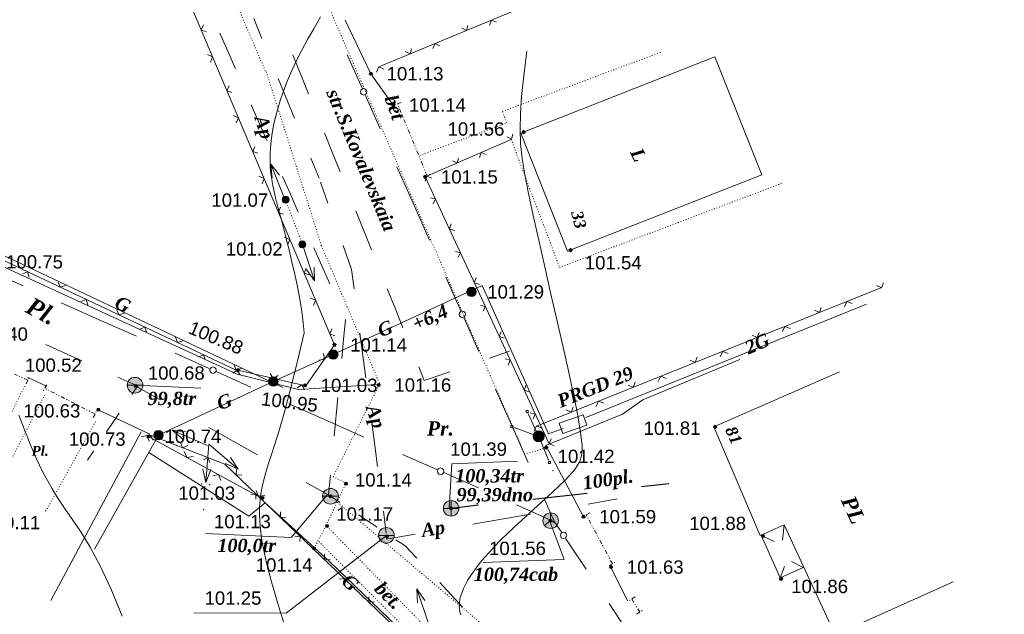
# Model space of a CAD drawing. Header units: millimetres. Extents: x 9396 to 25236, y 15106 to 31102.
# Tile 139 of 256: x 11692 to 11817, y 15815 to 15890. Entities that reach past the tile are written whole.
import ezdxf
from ezdxf.enums import TextEntityAlignment as Align

# ---------------------------------------------------------------- set-up
doc = ezdxf.new("R2010")
doc.units = ezdxf.units.MM
for name, pattern in [('DIVIDE', [1.25, 0.5, -0.25, 0, -0.25, 0, -0.25]), ('DOT', [0.25, 0, -0.25]), ('HIDDEN', [0.375, 0.25, -0.125])]:
    doc.linetypes.add(name, pattern=pattern)
for name, color, linetype, lineweight, true_color in [('1001010', 7, 'Continuous', 9, 0x000000), ('10010110', 7, 'Continuous', 20, 0xa25100), ('1060000', 7, 'Continuous', 9, 0x000000), ('1070000', 7, 'DOT', 9, 0x000000), ('2030012', 7, 'Continuous', 9, 0x000000), ('2030023', 7, 'Continuous', 9, 0x000000), ('21100200', 7, 'HIDDEN', 0, 0x800080), ('3000105', 7, 'DIVIDE', 9, 0x000000), ('3000113', 7, 'Continuous', 9, 0x000000), ('3000260', 7, 'Continuous', 9, 0x000000), ('5010210', 7, 'Continuous', 20, 0x008000), ('5010320', 7, 'Continuous', 20, 0x800000), ('5010420', 7, 'Continuous', 9, 0x000000), ('5010430', 7, 'Continuous', 9, 0x000000), ('6011210', 1, 'Continuous', 9, 0xff0000), ('8010110', 7, 'Continuous', 20, 0x0080ff), ('8010120', 7, 'Continuous', 20, 0x0080ff), ('8010200', 7, 'Continuous', 9, 0x000000), ('9010110', 7, 'Continuous', 9, 0x000000), ('9010120', 7, 'Continuous', 20, 0x000000), ('9010200', 7, 'Continuous', 9, 0x000000)]:
    doc.layers.add(name, color=color, linetype=linetype, lineweight=lineweight, true_color=true_color)
doc.styles.add('1', font='timesbi.ttf', dxfattribs={"height": 0.00127})
doc.styles.add('10', font='timesbi.ttf', dxfattribs={"height": 0.001481})
doc.styles.add('12', font='timesbi.ttf', dxfattribs={"height": 0.001693})
doc.styles.add('13', font='timesbi.ttf', dxfattribs={"height": 0.001693})
doc.styles.add('2', font='timesbi.ttf', dxfattribs={"height": 0.001693})
doc.styles.add('3', font='timesbi.ttf', dxfattribs={"height": 0.001693})
doc.styles.add('9', font='timesbi.ttf', dxfattribs={"height": 0.001693})
doc.styles.add('F2', font='arial.ttf', dxfattribs={"height": 0.001693})

# ---------------------------------------------------------------- blocks, each defined once
blk = doc.blocks.new('SYMBOL8010200')
at = {"true_color": 0x000000}
h = blk.add_hatch(color=18, dxfattribs=at)
edge = h.paths.add_edge_path()
edge.add_arc((0, 0), 0.3, 0, 360)
at = {"color": 18, "linetype": 'Continuous', "lineweight": 0, "true_color": 0x000000}
blk.add_circle((0, 0), 0.3, dxfattribs=at)
blk = doc.blocks.new('SYMBOL2030012')
at = {"true_color": 0xffffff}
h = blk.add_hatch(color=7, dxfattribs=at)
edge = h.paths.add_edge_path()
edge.add_arc((0, 0), 0.225, 0, 360)
at = {"true_color": 0x000000}
h = blk.add_hatch(color=18, dxfattribs=at)
edge = h.paths.add_edge_path()
edge.add_arc((0, 0), 0.05, 0, 360)
at = {"color": 18, "linetype": 'Continuous', "lineweight": 0, "true_color": 0x000000}
for radius in [0.225, 0.05]:
    blk.add_circle((0, 0), radius, dxfattribs=at)
blk = doc.blocks.new('SYMBOL9010200')
at = {"true_color": 0xffffff}
h = blk.add_hatch(color=7, dxfattribs=at)
edge = h.paths.add_edge_path()
edge.add_arc((0.01, 0), 0.495, 0, 360)
at = {"color": 18, "linetype": 'Continuous', "lineweight": 0, "true_color": 0x000000, "flags": 128}
for points in [[(0.0025, 0.0025), (-0.3845, -0.3005)], [(0.0025, 0.007), (-0.007, 0.495)], [(0.005, 0), (0.44, -0.238)]]:
    blk.add_lwpolyline(points, dxfattribs=at)
at = {"color": 18, "linetype": 'Continuous', "lineweight": 0, "true_color": 0x000000}
blk.add_circle((0.01, 0), 0.495, dxfattribs=at)
blk = doc.blocks.new('SYMBOL5010420')
at = {"true_color": 0xffffff}
h = blk.add_hatch(color=7, dxfattribs=at)
edge = h.paths.add_edge_path()
edge.add_arc((0, 0), 0.5, 0, 360)
at = {"color": 18, "linetype": 'Continuous', "lineweight": 9, "true_color": 0x000000, "flags": 128}
blk.add_lwpolyline([(-0.5, 0), (0.5, 0)], dxfattribs=at)
at = {"color": 18, "linetype": 'Continuous', "lineweight": 9, "true_color": 0x000000}
blk.add_circle((0, 0), 0.5, dxfattribs=at)
blk = doc.blocks.new('SYMBOL21100200')
at = {"true_color": 0x800080}
h = blk.add_hatch(color=216, dxfattribs=at)
edge = h.paths.add_edge_path()
edge.add_arc((0, 0), 0.1, 0, 360)
at = {"color": 216, "linetype": 'Continuous', "lineweight": 0, "true_color": 0x800080}
blk.add_circle((0, 0), 0.1, dxfattribs=at)
blk = doc.blocks.new('SYMBOL5010430')
at = {"true_color": 0xffffff}
h = blk.add_hatch(color=7, dxfattribs=at)
edge = h.paths.add_edge_path()
edge.add_arc((0, 0), 0.495, 0, 360)
at = {"color": 18, "linetype": 'Continuous', "lineweight": 0, "true_color": 0x000000, "flags": 128}
for points in [[(-0.495, 0), (0.495, 0)], [(0, -0.495), (0, 0.495)]]:
    blk.add_lwpolyline(points, dxfattribs=at)
at = {"color": 18, "linetype": 'Continuous', "lineweight": 0, "true_color": 0x000000}
blk.add_circle((0, 0), 0.495, dxfattribs=at)
blk = doc.blocks.new('SYMBOL2030023')
at = {"true_color": 0xffffff}
h = blk.add_hatch(color=7, dxfattribs=at)
edge = h.paths.add_edge_path()
edge.add_arc((0, 0), 0.35, 0, 360)
at = {"color": 18, "linetype": 'Continuous', "lineweight": 0, "true_color": 0x000000}
blk.add_circle((0, 0), 0.35, dxfattribs=at)

msp = doc.modelspace()

# ---------------------------------------------------------------- linework, layer by layer
at = {"layer": '1001010', "color": 253}
for p, q in [((11780.51, 15885.57, 7.81), (11786.45, 15870.55, 7.81)), ((11789.29, 15825.99, 25.26), (11789.08, 15824.02, 23.26)), ((11788.82, 15819.26, 23.27), (11786.38, 15824.66, 23.27)), ((11786.61, 15824.56, 23.47), (11788.05, 15823.89, 24.26)), ((11788.82, 15819.26, 23.27), (11789.33, 15820.67, 23.25)), ((11791.74, 15820.58, 23.27), (11790.23, 15821.32, 23.24)), ((11791.74, 15820.58, 23.27), (11788.82, 15819.26, 23.27))]:
    msp.add_line(p, q, dxfattribs=at)
for points in [[(11786.45, 15870.55, 7.81), (11761.75, 15860.8, 7.81), (11755.81, 15875.82, 7.81), (11780.51, 15885.57, 7.81)], [(11786.24, 15824.65, 25.26), (11780.36, 15838.47, 25.26), (11796.34, 15845.45, 25.26)], [(11760.69, 15838.93, 9.64), (11763.74, 15839.98, 12.38), (11764.19, 15838.67, 12.38)], [(11764.19, 15838.67, 12.38), (11761.14, 15837.62, 9.64), (11760.69, 15838.93, 9.64)], [(11810.81, 15818.75, 25.26), (11795.8, 15811.99, 25.26), (11789.29, 15825.99, 25.26), (11786.24, 15824.65, 25.26)]]:
    msp.add_polyline3d(points, dxfattribs=at)
at = {"layer": '10010110'}
for points in [[(11728.24, 15850.41, 11.06), (11728.13, 15851.71, 10.23), (11727.94, 15853.15, 9.76), (11727.69, 15854.69, 9.7), (11727.39, 15856.28, 10.14), (11727.05, 15857.89, 11.15), (11726.69, 15859.48, 12.79), (11726.33, 15860.99, 15.15), (11725.98, 15862.4, 18.28), (11725.66, 15863.66, 22.21), (11725.35, 15864.8, 26.72), (11725.08, 15865.82, 31.52), (11724.83, 15866.75, 36.36), (11724.61, 15867.61, 40.95), (11724.42, 15868.41, 45.01), (11724.25, 15869.19, 48.27), (11724.12, 15869.95, 50.46), (11724.01, 15870.71, 51.37), (11723.94, 15871.49, 51.12), (11723.91, 15872.29, 49.87), (11723.91, 15873.12, 47.8), (11723.95, 15873.98, 45.1), (11724.04, 15874.87, 41.94), (11724.18, 15875.82, 38.51), (11724.37, 15876.81, 34.97), (11724.61, 15877.87, 31.49), (11724.9, 15878.97, 28.13), (11725.26, 15880.13, 24.93), (11725.67, 15881.32, 21.93), (11726.14, 15882.55, 19.17), (11726.68, 15883.82, 16.69), (11727.28, 15885.1, 14.53), (11727.95, 15886.41, 12.73), (11728.69, 15887.74, 11.32), (11729.48, 15889.13, 10.26), (11730.31, 15890.62, 9.5)], [(11748.16, 15814.53, 86.15), (11748.06, 15814.91, 87.08), (11748, 15815.3, 88.91), (11747.98, 15815.7, 91.61), (11748, 15816.11, 95.17), (11748.07, 15816.53, 99.4), (11748.18, 15816.97, 104.11), (11748.33, 15817.42, 109.08), (11748.52, 15817.9, 114.12), (11748.76, 15818.38, 119.01), (11749.05, 15818.89, 123.55), (11749.38, 15819.43, 127.54), (11749.75, 15819.98, 130.83), (11750.18, 15820.57, 133.45), (11750.66, 15821.18, 135.51), (11751.2, 15821.83, 137.11), (11751.81, 15822.52, 138.34), (11752.48, 15823.24, 139.3), (11753.24, 15824.02, 140.09), (11754.07, 15824.83, 140.81), (11754.98, 15825.7, 141.54), (11755.95, 15826.6, 142.28), (11756.95, 15827.51, 143.01), (11757.95, 15828.42, 143.73), (11758.92, 15829.3, 144.42), (11759.83, 15830.14, 145.05), (11760.66, 15830.91, 145.63), (11761.38, 15831.61, 146.13), (11761.96, 15832.21, 146.54), (11762.42, 15832.73, 146.87), (11762.77, 15833.18, 147.14), (11763.03, 15833.57, 147.35), (11763.22, 15833.91, 147.52), (11763.35, 15834.23, 147.66), (11763.45, 15834.53, 147.79), (11763.52, 15834.82, 147.91), (11763.57, 15835.14, 148.03), (11763.61, 15835.52, 148.16), (11763.61, 15836.05, 148.31), (11763.55, 15836.77, 148.46), (11763.42, 15837.76, 148.63), (11763.21, 15839.08, 148.81), (11762.88, 15840.78, 149.01), (11762.44, 15842.94, 149.23), (11761.86, 15845.58, 149.46), (11761.18, 15848.61, 149.71), (11760.43, 15851.91, 149.97), (11759.64, 15855.36, 150.22), (11758.85, 15858.84, 150.46), (11758.09, 15862.21, 150.7), (11757.4, 15865.36, 150.91), (11756.8, 15868.17, 151.09), (11756.34, 15870.56, 151.24), (11756, 15872.63, 151.37), (11755.79, 15874.51, 151.49), (11755.71, 15876.36, 151.6), (11755.75, 15878.31, 151.71), (11755.91, 15880.52, 151.84), (11756.18, 15883.12, 151.99), (11756.58, 15886.26, 152.18)], [(11726.29, 15811.45, 26.43), (11725.02, 15815.56, 29.99), (11724.11, 15818.74, 33.78), (11723.48, 15821.14, 37.85), (11723.08, 15822.94, 42.24), (11722.84, 15824.31, 46.97), (11722.71, 15825.43, 52.08), (11722.62, 15826.44, 57.58), (11722.59, 15827.38, 63.26), (11722.59, 15828.27, 68.9), (11722.65, 15829.13, 74.27), (11722.75, 15829.98, 79.13), (11722.91, 15830.84, 83.24), (11723.11, 15831.73, 86.38), (11723.37, 15832.66, 88.31), (11723.69, 15833.67, 88.76), (11724.07, 15834.83, 87.28), (11724.53, 15836.25, 83.4), (11725.07, 15838.01, 76.63), (11725.7, 15840.22, 66.5), (11726.43, 15842.96, 52.51), (11727.28, 15846.32, 34.19), (11728.24, 15850.41, 11.06)], [(11705.09, 15814.38, 91.52), (11703.66, 15817.88, 79.37), (11702.3, 15820.76, 69.81), (11701.02, 15823.13, 62.48), (11699.83, 15825.09, 56.99), (11698.74, 15826.72, 52.96), (11697.78, 15828.13, 50.02), (11696.94, 15829.4, 47.83), (11696.22, 15830.56, 46.28), (11695.6, 15831.63, 45.29), (11695.06, 15832.63, 44.8), (11694.59, 15833.57, 44.74), (11694.17, 15834.48, 45.03), (11693.79, 15835.37, 45.63), (11693.42, 15836.25, 46.44), (11693.05, 15837.15, 47.42), (11692.69, 15838.07, 48.57), (11692.32, 15838.99, 49.89), (11691.95, 15839.93, 51.38)]]:
    msp.add_polyline3d(points, dxfattribs=at)
at = {"layer": '1060000', "color": 253}
msp.add_line((11706.74, 15843.76, 15.93), (11715.11, 15843.37, 13.57), dxfattribs=at)
for points in [[(11737.58, 15843.86, 8.04), (11727.53, 15843.21, 9.18), (11719.74, 15845.15, 9.18), (11689.35, 15859.12, 9.18), (11662.89, 15872.03, 9.18)], [(11746.69, 15828.13, 17.34), (11747.03, 15833.75, 203.13), (11755.38, 15834.09, 203.13)], [(11731.19, 15829.83, 22.57), (11726.59, 15824.38, 24.66), (11715.69, 15824.89, 24.66)], [(11759.41, 15826.69, 32.08), (11761.33, 15821.57, 83.51), (11751.04, 15821.19, 203.86)], [(11738.71, 15824.65, 23.75), (11725.97, 15814.77, 136), (11714.21, 15814.8, 203.44)]]:
    msp.add_polyline3d(points, dxfattribs=at)
at = {"layer": '1070000', "color": 253}
for p, q in [((11700.4, 15937.25, 36.28), (11723.28, 15883.82, 36.28)), ((11728.02, 15861.68, 158.8), (11725.9, 15867.37, 22.47)), ((11692.7, 15843.63, 56.77), (11685.6, 15829.3, 40.14)), ((11695.27, 15842.54, 40.14), (11687.87, 15828.28, 40.14)), ((11701.71, 15839.13, 73.16), (11695.27, 15827.54, 40.14)), ((11747.96, 15805.92, 80.66), (11729.99, 15823.99, 80.66))]:
    msp.add_line(p, q, dxfattribs=at)
for points in [[(11759.35, 15835.87, 40.88), (11756.31, 15834.99, 40.88), (11717.67, 15923.13, 40.88)], [(11742.96, 15873.01, 8.45), (11754.02, 15877.15, 8.13), (11753.48, 15878.6, 8.13), (11773.6, 15886.13, 8.13)], [(11723.43, 15883.67, 8.67), (11730.44, 15861.54, 25.66), (11737.94, 15843.73, 36.28)], [(11754.58, 15875.04, 8.45), (11760.74, 15858.75, 8.29), (11789.07, 15869.48, 8.29)], [(11729.51, 15823.01, 176.23), (11731.07, 15825.93, 40.88), (11733.59, 15831.33, 40.88), (11731.93, 15832.1, 40.88), (11737.86, 15843.95, 40.88)], [(11817.31, 15740.79, 196.59), (11773.86, 15786.29, 196.59), (11753.93, 15811.16, 196.59), (11751.03, 15813.21, 196.59), (11732.45, 15828.89, 196.59)], [(11731.18, 15825.77, 22.35), (11744.04, 15812.65, 138.97), (11748.3, 15808.22, 138.97), (11766.34, 15790.05, 138.97)]]:
    msp.add_polyline3d(points, dxfattribs=at)
at = {"layer": '3000105', "color": 253}
for p, q in [((11740.58, 15879.75, 8.45), (11739.56, 15879.33, 8.45)), ((11743.89, 15870.43, 8.45), (11740.12, 15879.56, 8.45)), ((11743.42, 15870.24, 8.45), (11744.44, 15870.66, 8.45)), ((11693.09, 15844.41, 23.6), (11691.41, 15845.18, 125.81)), ((11692.88, 15843.95, 74.71), (11693.34, 15844.95, 74.71)), ((11695.5, 15843.82, 125.47), (11695, 15842.84, 125.47)), ((11701.65, 15840.09, 49.71), (11695.27, 15843.37, 201.23)), ((11701.42, 15839.65, 125.47), (11701.92, 15840.62, 125.47)), ((11764.58, 15827.5, 22.83), (11763.61, 15826.98, 22.83)), ((11767.47, 15821.03, 25.26), (11764.14, 15827.26, 20.41)), ((11767.03, 15820.8, 22.83), (11768, 15821.32, 22.83)), ((11770.34, 15816.82, 24.51), (11769.41, 15816.24, 24.51)), ((11770.94, 15814.89, 24.51), (11769.92, 15816.56, 24.51)), ((11770.52, 15814.63, 24.51), (11771.46, 15815.2, 24.51))]:
    msp.add_line(p, q, dxfattribs=at)
at = {"layer": '3000113', "color": 253}
for p, q in [((11695.47, 15843.63, 34.6), (11693.09, 15844.73, 70.04)), ((11708.64, 15837.52, 96.29), (11702.07, 15840.64, 43.79)), ((11707.54, 15837.84, 43.79), (11696.05, 15816.36, 43.79)), ((11767.22, 15820.67, 28.61), (11769.4, 15816.3, 20.41))]:
    msp.add_line(p, q, dxfattribs=at)
for points in [[(11733.47, 15890.21, 8.45), (11736.74, 15883.4, 8.45), (11739.59, 15879.42, 8.45)], [(11783.67, 15847.03, 20.41), (11771.33, 15841.89, 20.41), (11768.73, 15840.07, 20.41), (11758.99, 15836.1, 20.41), (11763.79, 15827.03, 20.41)]]:
    msp.add_polyline3d(points, dxfattribs=at)
at = {"layer": '3000260', "color": 253}
for p, q in [((11737.73, 15884.26, 8.34), (11770.34, 15897.82, 8.57)), ((11719.61, 15845.66, 124.37), (11648.34, 15879.27, 108.54)), ((11757.81, 15838.56, 26.83), (11801.62, 15856.14, 23.69)), ((11722.46, 15829.61, 77.78), (11708.28, 15837.32, 77.78))]:
    msp.add_line(p, q, dxfattribs=at)
for points in [[(11706.79, 15908.77, 9.18), (11732.11, 15848.89, 9.18), (11728.45, 15843.67, 9.18), (11719.81, 15845.67, 9.18)], [(11715.43, 15889.62, 9.18), (11715.16, 15888.98, 9.18), (11715.8, 15888.75, 9.18)], [(11748.29, 15889.2, 8.45), (11748.89, 15888.9, 8.45), (11749.09, 15889.53, 8.45)], [(11751.81, 15889.58, 8.45), (11752.07, 15890.23, 8.45), (11752.7, 15889.95, 8.45)], [(11744.64, 15886.59, 8.45), (11744.9, 15887.25, 8.45), (11745.53, 15886.97, 8.45)], [(11715.94, 15885.84, 9.18), (11716.61, 15885.54, 9.18), (11716.35, 15884.87, 9.18)], [(11741.12, 15886.21, 8.45), (11741.72, 15885.92, 8.45), (11741.92, 15886.55, 8.45)], [(11737.47, 15883.61, 8.45), (11737.73, 15884.27, 8.45), (11738.37, 15883.99, 8.45)], [(11718.71, 15881.88, 9.18), (11718.43, 15881.24, 9.18), (11719.07, 15881.01, 9.18)], [(11719.22, 15878.1, 9.18), (11719.89, 15877.8, 9.18), (11719.62, 15877.13, 9.18)], [(11759.41, 15836.28, 8.45), (11743.65, 15870.26, 8.45), (11754.58, 15875.04, 8.45)], [(11754.03, 15875.35, 8.45), (11754.63, 15875.06, 8.45), (11754.81, 15875.69, 8.45)], [(11721.98, 15874.14, 9.18), (11721.71, 15873.5, 9.18), (11722.35, 15873.27, 9.18)], [(11750.54, 15872.73, 8.45), (11750.78, 15873.39, 8.45), (11751.41, 15873.11, 8.45)], [(11747.12, 15872.33, 8.45), (11747.72, 15872.05, 8.45), (11747.9, 15872.67, 8.45)], [(11722.49, 15870.36, 9.18), (11723.16, 15870.06, 9.18), (11722.9, 15869.39, 9.18)], [(11743.63, 15869.72, 8.45), (11743.87, 15870.37, 8.45), (11744.5, 15870.09, 8.45)], [(11744.68, 15866.85, 8.45), (11744.95, 15867.46, 8.45), (11744.32, 15867.62, 8.45)], [(11725.25, 15866.4, 9.18), (11724.98, 15865.76, 9.18), (11725.62, 15865.53, 9.18)], [(11747.37, 15863.43, 8.45), (11746.72, 15863.65, 8.45), (11746.97, 15864.28, 8.45)], [(11725.76, 15862.62, 9.18), (11726.43, 15862.32, 9.18), (11726.17, 15861.65, 9.18)], [(11747.85, 15860.01, 8.45), (11748.12, 15860.62, 8.45), (11747.49, 15860.78, 8.45)], [(11693.28, 15857.53, 116.46), (11693.06, 15858.18, 116.46), (11692.44, 15857.93, 116.46)], [(11728.52, 15858.66, 9.18), (11728.25, 15858.02, 9.18), (11728.89, 15857.79, 9.18)], [(11750.54, 15856.58, 8.45), (11749.89, 15856.81, 8.45), (11750.15, 15857.44, 8.45)], [(11697.9, 15856.45, 116.46), (11697.21, 15856.23, 116.46), (11696.97, 15856.89, 116.46)], [(11801.04, 15856.45, 25.26), (11801.68, 15856.17, 25.26), (11801.93, 15856.81, 25.26)], [(11700.74, 15854.01, 116.46), (11700.53, 15854.66, 116.46), (11699.9, 15854.41, 116.46)], [(11729.03, 15854.88, 9.18), (11729.7, 15854.58, 9.18), (11729.44, 15853.91, 9.18)], [(11796.97, 15853.74, 25.26), (11797.29, 15854.41, 25.26), (11797.96, 15854.14, 25.26)], [(11705.37, 15852.93, 116.46), (11704.68, 15852.71, 116.46), (11704.43, 15853.37, 116.46)], [(11751.02, 15853.17, 8.45), (11751.29, 15853.77, 8.45), (11750.67, 15853.94, 8.45)], [(11793.15, 15853.29, 25.26), (11793.79, 15853, 25.26), (11794.03, 15853.64, 25.26)], [(11708.2, 15850.49, 116.46), (11707.99, 15851.15, 116.46), (11707.36, 15850.89, 116.46)], [(11731.79, 15850.92, 9.18), (11731.52, 15850.28, 9.18), (11732.16, 15850.05, 9.18)], [(11789.08, 15850.58, 25.26), (11789.4, 15851.24, 25.26), (11790.07, 15850.97, 25.26)], [(11712.83, 15849.42, 116.46), (11712.14, 15849.19, 116.46), (11711.9, 15849.86, 116.46)], [(11753.71, 15849.74, 8.45), (11753.06, 15849.97, 8.45), (11753.32, 15850.6, 8.45)], [(11785.25, 15850.12, 25.26), (11785.89, 15849.84, 25.26), (11786.14, 15850.47, 25.26)], [(11715.67, 15846.97, 116.46), (11715.45, 15847.63, 116.46), (11714.83, 15847.37, 116.46)], [(11730.73, 15847.8, 9.18), (11730.83, 15847.07, 9.18), (11730.12, 15846.94, 9.18)], [(11754.19, 15846.33, 8.45), (11754.47, 15846.93, 8.45), (11753.84, 15847.1, 8.45)], [(11777.36, 15846.95, 25.26), (11778, 15846.67, 25.26), (11778.25, 15847.31, 25.26)], [(11781.18, 15847.41, 25.26), (11781.5, 15848.07, 25.26), (11782.17, 15847.8, 25.26)], [(11720.11, 15845.09, 9.18), (11719.75, 15845.69, 9.18), (11719.19, 15845.31, 9.18)], [(11720.29, 15845.9, 116.46), (11719.6, 15845.67, 116.46), (11719.36, 15846.34, 116.46)], [(11724.94, 15845, 9.18), (11724.3, 15844.63, 9.18), (11723.92, 15845.24, 9.18)], [(11773.29, 15844.24, 25.26), (11773.61, 15844.9, 25.26), (11774.28, 15844.63, 25.26)], [(11728.29, 15843.19, 9.18), (11727.94, 15843.79, 9.18), (11727.37, 15843.41, 9.18)], [(11756.89, 15842.9, 8.45), (11756.23, 15843.13, 8.45), (11756.49, 15843.76, 8.45)], [(11769.46, 15843.78, 25.26), (11770.1, 15843.5, 25.26), (11770.35, 15844.14, 25.26)], [(11761.57, 15840.61, 25.26), (11762.21, 15840.33, 25.26), (11762.46, 15840.97, 25.26)], [(11765.4, 15841.07, 25.26), (11765.71, 15841.74, 25.26), (11766.38, 15841.47, 25.26)], [(11757.37, 15839.49, 8.45), (11757.64, 15840.09, 8.45), (11757.01, 15840.26, 8.45)], [(11757.5, 15837.9, 25.26), (11757.82, 15838.57, 25.26), (11758.49, 15838.3, 25.26)], [(11708.53, 15836.62, 77.78), (11708.25, 15837.34, 77.78), (11707.51, 15837.18, 77.78)], [(11708.99, 15836.75, 40.14), (11708.76, 15837.38, 40.14), (11708.18, 15837.07, 40.14)], [(11747.72, 15805.37, 40.14), (11718.16, 15833.73, 40.14), (11708.81, 15837.36, 40.14)], [(11760.06, 15836.06, 8.45), (11759.4, 15836.29, 8.45), (11759.66, 15836.92, 8.45)], [(11713.44, 15836.1, 40.14), (11712.79, 15835.81, 40.14), (11712.53, 15836.45, 40.14)], [(11714.14, 15834.7, 77.78), (11713.32, 15834.58, 77.78), (11713, 15835.32, 77.78)], [(11716.25, 15833.94, 40.14), (11716.02, 15834.56, 40.14), (11715.44, 15834.25, 40.14)], [(11717.66, 15831.65, 77.78), (11717.37, 15832.38, 77.78), (11716.63, 15832.21, 77.78)], [(11720.33, 15832.35, 40.14), (11719.62, 15832.33, 40.14), (11719.63, 15833.02, 40.14)], [(11722.09, 15829.27, 40.14), (11722.12, 15829.94, 40.14), (11721.46, 15829.87, 40.14)], [(11723.27, 15829.74, 77.78), (11722.45, 15829.62, 77.78), (11722.13, 15830.36, 77.78)], [(11725.95, 15826.96, 40.14), (11725.24, 15826.94, 40.14), (11725.24, 15827.63, 40.14)], [(11727.71, 15823.88, 40.14), (11727.73, 15824.55, 40.14), (11727.08, 15824.48, 40.14)], [(11731.56, 15821.57, 40.14), (11730.86, 15821.55, 40.14), (11730.86, 15822.24, 40.14)], [(11733.33, 15818.49, 40.14), (11733.35, 15819.16, 40.14), (11732.7, 15819.09, 40.14)], [(11737.18, 15816.18, 40.14), (11736.47, 15816.16, 40.14), (11736.48, 15816.85, 40.14)]]:
    msp.add_polyline3d(points, dxfattribs=at)
at = {"layer": '5010210'}
for p, q in [((11722.88, 15887.88, 15.81), (11721.84, 15890.41, 15.81)), ((11718.54, 15886.29, 12.07), (11717.54, 15888.57, 12.07)), ((11719.53, 15884.01, 12.07), (11718.54, 15886.29, 12.07)), ((11724.95, 15882.8, 15.81), (11727.03, 15877.73, 15.81)), ((11721.53, 15879.46, 12.07), (11723.52, 15874.9, 12.07)), ((11730.15, 15870.12, 15.81), (11729.11, 15872.65, 15.81)), ((11726.51, 15868.06, 12.07), (11725.51, 15870.34, 12.07)), ((11731.28, 15866.92, 43.79), (11730.33, 15869.61, 43.79)), ((11727.51, 15865.78, 12.07), (11726.51, 15868.06, 12.07)), ((11729.5, 15861.23, 12.07), (11731.5, 15856.67, 12.07)), ((11733.03, 15847.16, 12.07), (11733.26, 15849.64, 12.07)), ((11735.72, 15847.55, 43.79), (11735.35, 15850.38, 43.79)), ((11699.98, 15846.86, 48.08), (11695.39, 15848.92, 48.08)), ((11736.1, 15844.72, 43.79), (11735.72, 15847.55, 43.79)), ((11704.57, 15844.79, 48.08), (11706.86, 15843.76, 48.08)), ((11706.32, 15842.57, 48.08), (11707.12, 15843.76, 48.08)), ((11706.85, 15843.65, 27.36), (11709.94, 15841.9, 27.36)), ((11732.55, 15842.21, 12.07), (11732.08, 15837.26, 12.07)), ((11704.71, 15840.19, 48.08), (11703.1, 15837.81, 48.08)), ((11722.32, 15834.89, 27.36), (11716.13, 15838.39, 27.36)), ((11736.84, 15839.06, 43.79), (11737.58, 15833.4, 43.79)), ((11700.68, 15834.23, 48.08), (11701.49, 15835.43, 48.08)), ((11731.36, 15829.83, 12.07), (11731.6, 15832.31, 12.07)), ((11728.51, 15831.38, 27.36), (11731.6, 15829.63, 27.36)), ((11731.6, 15829.63, 27.36), (11732.79, 15828.84, 27.36)), ((11768.07, 15829.28, 97.67), (11764.39, 15828.64, 97.67)), ((11737.55, 15825.68, 27.36), (11735.17, 15827.26, 27.36)), ((11738.7, 15824.91, 43.79), (11738.33, 15827.74, 43.79)), ((11749.7, 15826.09, 97.67), (11757.05, 15827.37, 97.67)), ((11742.36, 15824.81, 97.67), (11738.69, 15824.17, 97.67)), ((11739.92, 15824.1, 27.36), (11741.11, 15823.31, 27.36)), ((11742.57, 15821.75, 27.36), (11741.11, 15823.31, 27.36)), ((11745.49, 15818.64, 27.36), (11748.4, 15815.53, 27.36))]:
    msp.add_line(p, q, dxfattribs=at)
for points in [[(11733.2, 15861.54, 43.79), (11734.29, 15858.47, 43.79), (11734.61, 15856.04, 43.79)], [(11733.26, 15849.64, 12.07), (11733.5, 15852.09, 12.07), (11733.49, 15852.11, 12.07)]]:
    msp.add_polyline3d(points, dxfattribs=at)
at = {"layer": '5010320', "lineweight": 30}
for p, q in [((11774.62, 15831.2, 97.67), (11771.16, 15830.81, 97.67)), ((11757.33, 15829.25, 97.67), (11764.24, 15830.03, 97.67)), ((11750.41, 15828.48, 97.67), (11746.95, 15828.09, 97.67))]:
    msp.add_line(p, q, dxfattribs=at)
at = {"layer": '6011210'}
for p, q in [((11725.85, 15867.32, 8.45), (11724.03, 15871.87, 8.45)), ((11728.02, 15861.68, 8.64), (11729.57, 15857.03, 8.64)), ((11715.94, 15836.08, 40.14), (11711.46, 15838.06, 40.14)), ((11716.11, 15836.25, 14.47), (11715.74, 15831.36, 14.47)), ((11716.11, 15836.25, 14.47), (11719.86, 15833.09, 14.47)), ((11744.14, 15813.18, 8.64), (11742.59, 15817.83, 8.64))]:
    msp.add_line(p, q, dxfattribs=at)
for points in [[(11724.2, 15870.1, 8.45), (11724.03, 15871.87, 8.45), (11724.03, 15871.87, 8.45), (11725.13, 15870.47, 8.45)], [(11729.51, 15858.8, 8.64), (11729.57, 15857.03, 8.64), (11729.57, 15857.03, 8.64), (11728.56, 15858.49, 8.64)], [(11712.81, 15836.91, 40.14), (11711.46, 15838.06, 40.14), (11711.46, 15838.06, 40.14), (11713.22, 15837.83, 40.14)], [(11718.88, 15834.57, 14.47), (11719.86, 15833.09, 14.47), (11719.86, 15833.09, 14.47), (11718.24, 15833.8, 14.47)], [(11716.37, 15833.02, 14.47), (11715.74, 15831.36, 14.47), (11715.74, 15831.36, 14.47), (11715.37, 15833.1, 14.47)], [(11742.65, 15816.06, 8.64), (11742.59, 15817.83, 8.64), (11742.59, 15817.83, 8.64), (11743.6, 15816.38, 8.64)]]:
    msp.add_polyline3d(points, dxfattribs=at)
for p in [(11715.23, 15831.17, 14.47), (11716.22, 15831.09, 14.47), (11715.48, 15827.94, 14.47)]:
    msp.add_point(p, dxfattribs=at)
at = {"layer": '8010110'}
for p, q in [((11725.56, 15843.47, 176.2), (11678.97, 15865.5, 40.88)), ((11764.08, 15839.65, 6.49), (11799.77, 15854.09, 40.88))]:
    msp.add_line(p, q, dxfattribs=at)
for points in [[(11761.2, 15838.26, 40.88), (11759.34, 15837.56, 40.88), (11750.91, 15856.44, 40.88), (11731.96, 15847.66, 40.88), (11724.33, 15844.23, 40.88), (11709.72, 15837.39, 40.88), (11701.58, 15822.9, 40.88)], [(11754.02, 15799.64, 19.03), (11731.46, 15821.34, 23.69), (11723.31, 15828.79, 23.69), (11721.22, 15827.08, 23.69), (11708.49, 15835.2, 23.69)]]:
    msp.add_polyline3d(points, dxfattribs=at)
at = {"layer": '8010120'}
for p, q in [((11726.82, 15885.81, 9.51), (11728.82, 15880.85, 9.51)), ((11731.82, 15873.41, 9.51), (11730.82, 15875.89, 9.51)), ((11732.82, 15870.93, 9.51), (11731.82, 15873.41, 9.51)), ((11734.82, 15865.96, 9.51), (11736.82, 15861, 9.51)), ((11739.82, 15853.56, 9.51), (11738.82, 15856.04, 9.51)), ((11740.82, 15851.08, 9.51), (11739.82, 15853.56, 9.51)), ((11754.36, 15848.09, 9.51), (11751.84, 15847.22, 9.51))]:
    msp.add_line(p, q, dxfattribs=at)
msp.add_polyline3d([(11742.82, 15846.11, 9.51), (11743.53, 15844.34, 9.51), (11746.78, 15845.47, 9.51)], dxfattribs=at)
at = {"layer": '9010110', "color": 253}
for p, q in [((11758.09, 15837.13, 9.03), (11756.74, 15840.15, 9.03)), ((11758.05, 15837.25, 100.34), (11754.96, 15838.39, 100.34)), ((11758.09, 15837.26, 16.43), (11759.34, 15834.21, 16.43))]:
    msp.add_line(p, q, dxfattribs=at)
for points in [[(11756.77, 15840.42, 9.03), (11756.75, 15840.49, 9.03), (11756.69, 15840.55, 9.03), (11756.62, 15840.57, 9.03), (11756.54, 15840.55, 9.03), (11756.49, 15840.49, 9.03), (11756.47, 15840.42, 9.03), (11756.49, 15840.34, 9.03), (11756.54, 15840.29, 9.03), (11756.62, 15840.27, 9.03), (11756.69, 15840.29, 9.03), (11756.75, 15840.34, 9.03), (11756.77, 15840.42, 9.03)], [(11754.82, 15838.5, 100.34), (11754.8, 15838.57, 100.34), (11754.75, 15838.63, 100.34), (11754.67, 15838.65, 100.34), (11754.6, 15838.63, 100.34), (11754.54, 15838.57, 100.34), (11754.52, 15838.5, 100.34), (11754.54, 15838.42, 100.34), (11754.6, 15838.37, 100.34), (11754.67, 15838.35, 100.34), (11754.75, 15838.37, 100.34), (11754.8, 15838.42, 100.34), (11754.82, 15838.5, 100.34)], [(11759.61, 15833.93, 16.43), (11759.59, 15834.01, 16.43), (11759.53, 15834.06, 16.43), (11759.46, 15834.08, 16.43), (11759.38, 15834.06, 16.43), (11759.33, 15834.01, 16.43), (11759.31, 15833.93, 16.43), (11759.33, 15833.86, 16.43), (11759.38, 15833.8, 16.43), (11759.46, 15833.78, 16.43), (11759.53, 15833.8, 16.43), (11759.59, 15833.86, 16.43), (11759.61, 15833.93, 16.43)]]:
    msp.add_polyline3d(points, close=True, dxfattribs=at)
at = {"layer": '9010110'}
msp.add_point((11759.89, 15832.89, 16.43), dxfattribs=at)
at = {"layer": '9010120', "color": 253}
for p, q in [((11733.73, 15885.81, 9.6), (11735.66, 15881.47, 9.6)), ((11736.04, 15880.62, 9.6), (11737.92, 15876.37, 9.6)), ((11742.1, 15866.94, 9.6), (11740.05, 15871.56, 9.6)), ((11744.2, 15862.22, 9.6), (11742.1, 15866.94, 9.6)), ((11692.53, 15856.39, 9.29), (11688.09, 15858.36, 9.29)), ((11746.29, 15857.5, 9.6), (11748.21, 15853.16, 9.6)), ((11697.35, 15854.25, 9.29), (11702.18, 15852.1, 9.29)), ((11702.18, 15852.1, 9.29), (11706.91, 15850, 9.29)), ((11748.59, 15852.31, 9.6), (11750.47, 15848.07, 9.6)), ((11716.17, 15845.89, 9.29), (11711.83, 15847.82, 9.29)), ((11721.48, 15843.53, 9.29), (11717.04, 15845.5, 9.29)), ((11754.66, 15838.63, 9.6), (11752.61, 15843.26, 9.6)), ((11726.31, 15841.39, 9.29), (11731.13, 15839.25, 9.29)), ((11731.13, 15839.25, 9.29), (11735.86, 15837.15, 9.29)), ((11756.75, 15833.92, 9.6), (11754.66, 15838.63, 9.6)), ((11745.13, 15833.03, 9.29), (11740.78, 15834.96, 9.29)), ((11750.44, 15830.68, 9.29), (11746, 15832.65, 9.29)), ((11755.26, 15828.53, 9.29), (11760.09, 15826.39, 9.29)), ((11761.53, 15824.22, 9.6), (11764.11, 15820.36, 9.6)), ((11769.83, 15811.77, 9.6), (11767.03, 15815.98, 9.6))]:
    msp.add_line(p, q, dxfattribs=at)
for points in [[(11735.83, 15880.68, 9.6), (11736.03, 15880.74, 9.6), (11736.18, 15880.89, 9.6), (11736.23, 15881.09, 9.6), (11736.18, 15881.29, 9.6), (11736.03, 15881.44, 9.6), (11735.83, 15881.5, 9.6), (11735.62, 15881.44, 9.6), (11735.47, 15881.29, 9.6), (11735.42, 15881.09, 9.6), (11735.47, 15880.89, 9.6), (11735.62, 15880.74, 9.6), (11735.83, 15880.68, 9.6)], [(11748.38, 15852.38, 9.6), (11748.58, 15852.43, 9.6), (11748.73, 15852.58, 9.6), (11748.79, 15852.79, 9.6), (11748.73, 15852.99, 9.6), (11748.58, 15853.14, 9.6), (11748.38, 15853.19, 9.6), (11748.18, 15853.14, 9.6), (11748.03, 15852.99, 9.6), (11747.97, 15852.79, 9.6), (11748.03, 15852.58, 9.6), (11748.18, 15852.43, 9.6), (11748.38, 15852.38, 9.6)], [(11716.66, 15845.26, 9.29), (11716.86, 15845.32, 9.29), (11717.01, 15845.47, 9.29), (11717.07, 15845.67, 9.29), (11717.01, 15845.88, 9.29), (11716.86, 15846.03, 9.29), (11716.66, 15846.09, 9.29), (11716.45, 15846.03, 9.29), (11716.3, 15845.88, 9.29), (11716.25, 15845.67, 9.29), (11716.3, 15845.47, 9.29), (11716.45, 15845.32, 9.29), (11716.66, 15845.26, 9.29)], [(11745.61, 15832.41, 9.29), (11745.82, 15832.46, 9.29), (11745.97, 15832.61, 9.29), (11746.02, 15832.82, 9.29), (11745.97, 15833.02, 9.29), (11745.82, 15833.18, 9.29), (11745.61, 15833.23, 9.29), (11745.4, 15833.18, 9.29), (11745.25, 15833.02, 9.29), (11745.2, 15832.82, 9.29), (11745.25, 15832.61, 9.29), (11745.4, 15832.46, 9.29), (11745.61, 15832.41, 9.29)], [(11761.25, 15824.25, 9.6), (11761.45, 15824.3, 9.6), (11761.6, 15824.45, 9.6), (11761.65, 15824.65, 9.6), (11761.6, 15824.86, 9.6), (11761.45, 15825, 9.6), (11761.25, 15825.06, 9.6), (11761.04, 15825, 9.6), (11760.89, 15824.86, 9.6), (11760.84, 15824.65, 9.6), (11760.89, 15824.45, 9.6), (11761.04, 15824.3, 9.6), (11761.25, 15824.25, 9.6)]]:
    msp.add_polyline3d(points, close=True, dxfattribs=at)
msp.add_polyline3d([(11758.84, 15829.2, 9.6), (11760.09, 15826.39, 9.6), (11761.02, 15825, 9.6)], dxfattribs=at)

# ---------------------------------------------------------------- block references
at = {"layer": '2030012', "color": 253, "xscale": 2, "yscale": 2, "zscale": 2}
for p in [(11725.9, 15867.37, 93.35), (11728.02, 15861.68, 8.45)]:
    msp.add_blockref('SYMBOL2030012', p, dxfattribs=at)
at = {"layer": '2030023', "color": 253, "xscale": 2, "yscale": 2, "zscale": 2}
msp.add_blockref('SYMBOL2030023', (11758.09, 15837.26, 21.65), dxfattribs=at)
at = {"layer": '21100200', "xscale": 2, "yscale": 2, "zscale": 2}
for p in [(11736.74, 15883.4, 202.26), (11739.59, 15879.42, 202.28), (11756.17, 15875.96, 203.12), (11743.65, 15870.27, 202.31), (11725.85, 15867.32, 202.14), (11728.02, 15861.68, 202.05), (11762.13, 15860.95, 203.08), (11749.54, 15855.65, 202.57), (11749.54, 15855.64, 202.57), (11732.11, 15848.89, 202.27), (11719.81, 15845.67, 201.77), (11724.32, 15844.23, 201.9), (11706.85, 15843.65, 201.35), (11728.35, 15843.75, 202.06), (11737.73, 15843.79, 202.32), (11737.73, 15843.79, 202.32), (11702.07, 15840.64, 201.26), (11780.53, 15838.47, 203.62), (11708.49, 15837.26, 201.47), (11708.49, 15837.26, 201.47), (11759.02, 15835.83, 202.84), (11733.57, 15831.23, 202.28), (11722.96, 15829.41, 202.06), (11746.92, 15828.08, 202.78), (11763.79, 15827.03, 203.18), (11731.16, 15825.85, 202.33), (11759.59, 15826.52, 203.13), (11738.78, 15824.51, 202.5), (11786.61, 15824.56, 203.75), (11729.51, 15823.01, 202.28), (11767.29, 15820.62, 203.26), (11788.92, 15819.11, 203.72)]:
    msp.add_blockref('SYMBOL21100200', p, dxfattribs=at)
at = {"layer": '21100200', "xscale": 1.999999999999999, "yscale": 1.999999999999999, "zscale": 1.999999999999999, "rotation": 355.8712769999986}
msp.add_blockref('SYMBOL21100200', (11731.6, 15829.63, 202.27), dxfattribs=at)
at = {"layer": '5010420', "color": 253, "xscale": 2, "yscale": 2, "zscale": 2}
for p in [(11706.74, 15843.76, 13.57), (11731.6, 15829.63, 24.66), (11738.71, 15824.65, 23.75)]:
    msp.add_blockref('SYMBOL5010420', p, dxfattribs=at)
at = {"layer": '5010430', "color": 253, "xscale": 2, "yscale": 2, "zscale": 2}
msp.add_blockref('SYMBOL5010430', (11746.95, 15828.09, 97.67), dxfattribs=at)
at = {"layer": '8010200', "color": 253, "xscale": 2, "yscale": 2, "zscale": 2}
for p in [(11749.54, 15855.64, 67.73), (11731.96, 15847.66, 132.73), (11724.33, 15844.23, 63.49), (11709.72, 15837.39, 43.79)]:
    msp.add_blockref('SYMBOL8010200', p, dxfattribs=at)
at = {"layer": '9010200', "color": 253, "xscale": 2, "yscale": 2, "zscale": 2}
msp.add_blockref('SYMBOL9010200', (11759.59, 15826.52, 20.41), dxfattribs=at)

# ---------------------------------------------------------------- texts
at = {"layer": '1001010', "color": 253, "style": '9'}
for s, height, rotation, p in [('L', 1.69, 296.1, (11770.43, 15873.77, 7.81)), ('PRGD 29', 1.693, 21.9, (11760.56, 15841.64, 11.01)), ('PL', 1.915, 294.5, (11797.37, 15829.51, 25.26))]:
    msp.add_text(s, height=height, rotation=rotation, dxfattribs=at).set_placement(p, align=Align.MIDDLE_LEFT)
at = {"layer": '1001010', "color": 1, "true_color": 0xff0000, "style": '10'}
for s, rotation, p in [('33', 284.9, (11762.91, 15865.91, 7.81)), ('81', 294.7, (11782.43, 15838.41, 25.26))]:
    msp.add_text(s, height=1.481, rotation=rotation, dxfattribs=at).set_placement(p, align=Align.MIDDLE_LEFT)
at = {"layer": '1060000', "color": 253, "style": '2'}
msp.add_text('Pl.', height=2.22, rotation=331.6, dxfattribs=at).set_placement((11693.17, 15854.1, 8.61), align=Align.MIDDLE_LEFT)
at = {"layer": '1070000', "color": 253, "style": '2'}
for s, rotation, p in [('str.S.Kovalevskaia', 292.6, (11731.82, 15881.34, 22.47)), ('bet', 289.7, (11739.25, 15880.6, 40.88)), ('bet.', 315, (11737.67, 15818.33, 80.66))]:
    msp.add_text(s, height=1.693, rotation=rotation, dxfattribs=at).set_placement(p, align=Align.MIDDLE_LEFT)
at = {"layer": '1070000', "color": 253, "style": '1'}
for s, height, p in [('Pr.', 1.824, (11743.86, 15838.26, 22.47)), ('Pl.', 1.27, (11693.57, 15835.41, 40.14))]:
    msp.add_text(s, height=height, dxfattribs=at).set_placement(p, align=Align.MIDDLE_LEFT)
at = {"layer": '21100200', "color": 253, "style": 'F2'}
for s, p in [('101.13', (11738.74, 15883.4, 202.26)), ('101.14', (11741.59, 15879.42, 202.28)), ('101.56', (11746.49, 15876.36, 8.28)), ('101.15', (11745.65, 15870.27, 202.31)), ('101.07', (11716.45, 15867.32, 8.46)), ('101.02', (11718.28, 15861.1, 14.29)), ('100.75', (11690.34, 15859.46, 16.34)), ('101.54', (11763.95, 15859.35, 203.08)), ('101.29', (11751.54, 15855.64, 202.57)), ('101.29', (11751.54, 15855.65, 202.57)), ('100.40', (11685.88, 15850.27, 200.8)), ('101.14', (11734.11, 15848.89, 202.27)), ('100.52', (11692.73, 15846.31, 60.95)), ('100.68', (11708.37, 15845.31, 36.27)), ('101.03', (11730.35, 15843.75, 202.06)), ('101.16', (11739.73, 15843.79, 202.32)), ('101.16', (11739.73, 15843.79, 202.32)), ('100.63', (11692.55, 15840.5, 43.84)), ('100.74', (11710.49, 15837.26, 201.47)), ('101.81', (11771.43, 15838.29, 37.24)), ('100.73', (11698.31, 15836.9, 58.55)), ('101.39', (11746.82, 15835.62, 192.16)), ('101.42', (11760.5, 15834.71, 35.54)), ('101.14', (11734.71, 15831.71, 66.64)), ('101.03', (11712.24, 15830.03, 23.04)), ('101.17', (11732.34, 15827.37, 104.43)), ('100.11', (11687.45, 15826.28, 200.22)), ('101.13', (11716.78, 15826.41, 24.75)), ('101.59', (11765.79, 15827.03, 203.18)), ('101.88', (11777.23, 15826.18, 60.55)), ('101.56', (11751.77, 15823, 117.01)), ('101.14', (11722.09, 15820.89, 113.24)), ('101.63', (11769.29, 15820.62, 203.26)), ('101.86', (11790.2, 15818.15, 82.58)), ('101.25', (11715.58, 15816.67, 135.72))]:
    msp.add_text(s, height=1.693, dxfattribs=at).set_placement(p, align=Align.MIDDLE_LEFT)
for s, rotation, p in [('100.88', 337.1, (11713.71, 15851.21, 77.55)), ('100.95', 352.9, (11722.8, 15842.07, 54.28))]:
    msp.add_text(s, height=1.693, rotation=rotation, dxfattribs=at).set_placement(p, align=Align.MIDDLE_LEFT)
at = {"layer": '5010210', "color": 253, "style": '3'}
for rotation, p in [(287.2, (11722.73, 15878.03, 12.07)), (289.2, (11736.88, 15841.2, 43.79)), (8.8, (11743.18, 15825.28, 19.55))]:
    msp.add_text('Ap', height=1.693, rotation=rotation, dxfattribs=at).set_placement(p, align=Align.MIDDLE_LEFT)
at = {"layer": '5010320', "color": 253, "style": '3'}
msp.add_text('100pl.', height=1.693, rotation=8.4, dxfattribs=at).set_placement((11763.69, 15831.3, 97.67), align=Align.MIDDLE_LEFT)
at = {"layer": '5010420', "color": 253}
for s, style, p in [('99,8tr', '12', (11708.34, 15842.08, 13.57)), ('100,0tr', '13', (11717.22, 15823.37, 24.66))]:
    msp.add_text(s, height=1.693, dxfattribs=dict(at, style=style)).set_placement(p, align=Align.MIDDLE_LEFT)
at = {"layer": '5010430', "color": 253}
for s, style, p in [('100,34tr', '12', (11747.47, 15832.23, 97.67)), ('99,39dno', '13', (11747.63, 15829.83, 97.67))]:
    msp.add_text(s, height=1.693, dxfattribs=dict(at, style=style)).set_placement(p, align=Align.MIDDLE_LEFT)
at = {"layer": '8010110', "color": 253}
for s, height, rotation, style, p in [('G', 1.69, 334.3, '2', (11704.35, 15854.46, 108.54)), ('+6,4', 1.693, 23.9, '2', (11742.13, 15851.45, 40.88)), ('G', 1.69, 20.7, '3', (11737.69, 15850.65, 40.88)), ('2G', 1.693, 23.5, '3', (11784.44, 15848.43, 23.69)), ('G', 1.69, 20.7, '3', (11717.23, 15841.35, 14.18)), ('G', 1.69, 318.4, '3', (11733.43, 15819.26, 21.36))]:
    msp.add_text(s, height=height, rotation=rotation, dxfattribs=dict(at, style=style)).set_placement(p, align=Align.MIDDLE_LEFT)
at = {"layer": '9010200', "color": 253, "style": '12'}
msp.add_text('100,74cab', height=1.693, dxfattribs=at).set_placement((11749.83, 15819.7, 146.57), align=Align.MIDDLE_LEFT)

doc.saveas('drawing.dxf')
